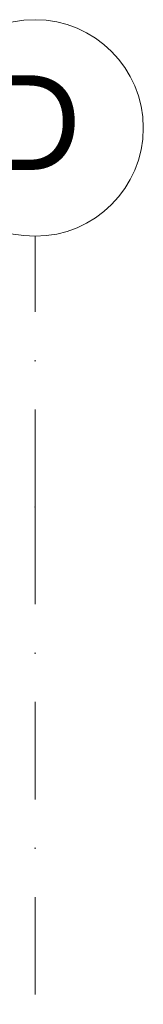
# Model space of a CAD drawing. Header units: centimetres. Extents: x -1103 to 10505, y -997 to 1780.
# Tile 12 of 102: x -235 to -189, y 1416 to 1780. Entities that reach past the tile are written whole.
import ezdxf
from ezdxf.enums import TextEntityAlignment as Align

# ---------------------------------------------------------------- set-up
doc = ezdxf.new("R2010")
doc.units = ezdxf.units.CM
doc.header["$LTSCALE"] = 0.1
doc.header["$MEASUREMENT"] = 0
doc.linetypes.add('Kropki i Kreski', pattern=[720, 360, -180, 0, -180])
doc.layers.add('4_osie.ISTN', color=7, linetype='Continuous')
doc.styles.add('GENERATED_STYLE_1', font='txt')

# ---------------------------------------------------------------- blocks, each defined once
blk = doc.blocks.new('Standardowy znacznik osi[2]_1', base_point=(-228.91, 1700))
at = {"layer": '4_osie.ISTN', "color": 252, "linetype": 'Kropki i Kreski', "lineweight": 15}
for q in [(-228.91, 1700), (-228.91, -300)]:
    blk.add_line((-228.91, 1600), q, dxfattribs=at)
at = {"layer": '4_osie.ISTN', "color": 252, "linetype": 'Continuous', "lineweight": 0}
blk.add_circle((-228.91, 1740), 40, dxfattribs=at)
at = {"layer": '4_osie.ISTN', "color": 252, "linetype": 'Kropki i Kreski', "lineweight": 15}
blk.add_point((-228.91, 1600), dxfattribs=at)
blk.add_point((-228.91, 1600), dxfattribs=at)
at = {"layer": '4_osie.ISTN', "color": 252, "lineweight": 0, "style": 'GENERATED_STYLE_1'}
blk.add_attdef('AC_MarkerText_1', text='', height=35, rotation=360, dxfattribs=at).set_placement((-228.91, 1742), align=Align.MIDDLE_CENTER)

msp = doc.modelspace()

# ---------------------------------------------------------------- block references
at = {"layer": '4_osie.ISTN', "color": 252, "linetype": 'Continuous', "lineweight": 0}
msp.add_blockref('Standardowy znacznik osi[2]_1', (-228.91, 1700), dxfattribs=at).add_auto_attribs({'AC_MarkerText_1': 'D'})

doc.saveas('drawing.dxf')
